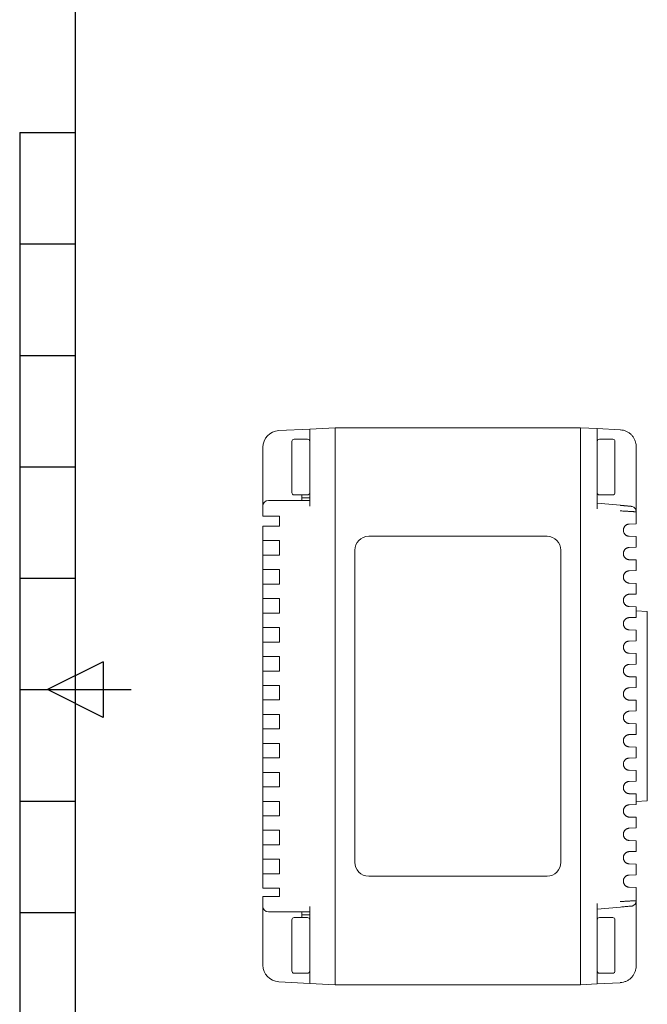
# Model space of a CAD drawing. Header units: millimetres. Extents: x 0 to 420, y 0 to 297.
# Tile 6 of 46: x 5 to 61, y 120 to 209. Entities that reach past the tile are written whole.
import ezdxf

# ---------------------------------------------------------------- set-up
doc = ezdxf.new("R2010")
doc.units = ezdxf.units.MM
doc.layers.add('1', color=7, linetype='Continuous', true_color=0xffffff)

msp = doc.modelspace()

# ---------------------------------------------------------------- linework, layer by layer
at = {"layer": '1', "color": 18, "linetype": 'Continuous', "lineweight": 25}
for p, q in [((10, 10), (10, 287)), ((5, 198.5), (5, 98.5)), ((5, 198.5), (10, 198.5)), ((5, 188.5), (10, 188.5)), ((5, 178.5), (10, 178.5)), ((5, 168.5), (10, 168.5)), ((5, 158.5), (10, 158.5)), ((12.5, 151), (7.5, 148.5)), ((12.5, 151), (12.5, 146)), ((5, 148.5), (15, 148.5)), ((12.5, 146), (7.5, 148.5)), ((5, 138.5), (10, 138.5)), ((5, 128.5), (10, 128.5))]:
    msp.add_line(p, q, dxfattribs=at)
at = {"layer": '1', "color": 250, "linetype": 'Continuous', "lineweight": 13}
for p, q in [((31.026, 171.889), (28.248, 171.744)), ((31.026, 171.889), (32.176, 171.949)), ((32.176, 171.949), (33.326, 172.01)), ((33.326, 172.01), (55.326, 172.01)), ((55.326, 172.01), (56.826, 171.931)), ((58.905, 171.822), (56.826, 171.931)), ((26.826, 170.246), (26.826, 168.474)), ((60.326, 170.324), (60.326, 168.474)), ((31.026, 165.474), (28.274, 165.474)), ((26.826, 164.074), (26.826, 164.974)), ((58.923, 165.041), (56.826, 165.224)), ((58.922, 165.041), (59.87, 164.958)), ((60.326, 164.46), (60.326, 163.381)), ((26.826, 161.87), (26.826, 163.17)), ((60.326, 162.238), (60.326, 161.281)), ((26.826, 159.27), (26.826, 160.57)), ((60.326, 160.138), (60.326, 159.181)), ((26.826, 156.67), (26.826, 157.97)), ((60.326, 158.038), (60.326, 157.081)), ((60.326, 155.938), (60.326, 154.981)), ((26.826, 154.07), (26.826, 155.37)), ((60.326, 153.838), (60.326, 152.881)), ((26.826, 151.47), (26.826, 152.77)), ((60.326, 151.738), (60.326, 150.781)), ((26.826, 148.87), (26.826, 150.17)), ((60.326, 149.638), (60.326, 148.681)), ((26.826, 146.27), (26.826, 147.57)), ((60.326, 147.538), (60.326, 146.581)), ((26.826, 143.67), (26.826, 144.97)), ((60.326, 145.439), (60.326, 144.481)), ((60.326, 143.339), (60.326, 142.381)), ((26.826, 141.07), (26.826, 142.37)), ((60.326, 141.239), (60.326, 140.281)), ((26.826, 138.47), (26.826, 139.77)), ((60.326, 139.139), (60.326, 138.181)), ((26.826, 135.87), (26.826, 137.17)), ((60.326, 137.039), (60.326, 136.081)), ((26.826, 133.27), (26.826, 134.57)), ((60.326, 134.939), (60.326, 133.981)), ((60.326, 132.839), (60.326, 131.881)), ((26.826, 130.67), (26.826, 131.97)), ((26.826, 129.045), (26.826, 129.945)), ((60.326, 130.739), (60.326, 129.56)), ((59.87, 129.061), (58.922, 128.979)), ((28.274, 128.545), (31.026, 128.545)), ((56.826, 128.795), (58.923, 128.979)), ((26.826, 125.545), (26.826, 123.774)), ((60.326, 125.545), (60.326, 123.695)), ((28.248, 122.276), (31.026, 122.13)), ((33.326, 122.01), (31.026, 122.13)), ((56.826, 122.088), (58.905, 122.197))]:
    msp.add_line(p, q, dxfattribs=at)
at = {"layer": '1', "color": 250, "linetype": 'Continuous', "lineweight": 18}
for p, q in [((28.248, 171.744), (31.026, 171.889)), ((31.026, 171.889), (33.326, 172.01)), ((31.026, 171.889), (31.026, 167.895)), ((33.326, 172.01), (55.326, 172.01)), ((55.326, 172.01), (55.326, 172.01)), ((55.326, 172.01), (56.826, 171.931)), ((56.826, 171.931), (58.905, 171.822)), ((56.826, 171.931), (56.826, 167.937)), ((29.426, 168.474), (29.426, 170.774)), ((30.826, 170.974), (29.626, 170.974)), ((58.226, 170.974), (57.026, 170.974)), ((58.426, 168.474), (58.426, 170.774)), ((26.826, 168.474), (26.826, 170.246)), ((60.326, 170.324), (60.322, 170.324)), ((60.326, 170.324), (60.326, 168.474)), ((26.826, 164.974), (26.826, 168.474)), ((29.426, 168.474), (29.426, 166.174)), ((33.326, 168.01), (33.326, 168.015)), ((33.326, 126.006), (33.326, 168.01)), ((55.326, 168.01), (55.326, 168.015)), ((55.326, 126.01), (55.326, 168.01)), ((56.826, 164.725), (56.826, 167.937)), ((58.426, 168.474), (58.426, 166.174)), ((60.326, 168.474), (60.326, 164.46)), ((31.026, 167.895), (31.026, 164.974)), ((28.274, 165.474), (27.326, 165.474)), ((31.026, 165.474), (28.274, 165.474)), ((29.626, 165.974), (30.826, 165.974)), ((30.326, 165.974), (30.326, 165.724)), ((30.326, 165.724), (31.026, 165.724)), ((30.326, 165.724), (30.326, 165.474)), ((57.026, 165.974), (58.226, 165.974)), ((26.826, 164.074), (26.826, 164.974)), ((58.922, 165.041), (56.826, 165.224)), ((58.926, 165.032), (58.922, 165.041)), ((60.326, 164.46), (60.326, 163.381)), ((28.248, 164.074), (26.826, 164.074)), ((28.326, 164.074), (28.248, 164.074)), ((28.326, 163.17), (28.326, 164.074)), ((26.826, 163.17), (28.248, 163.17)), ((26.826, 163.17), (26.826, 161.87)), ((28.248, 163.17), (28.326, 163.17)), ((60.326, 163.381), (59.707, 163.359)), ((26.826, 160.57), (26.826, 161.87)), ((28.248, 161.87), (26.826, 161.87)), ((28.326, 161.87), (28.248, 161.87)), ((28.326, 160.57), (28.326, 161.87)), ((52.326, 162.26), (36.326, 162.26)), ((60.326, 162.238), (59.707, 162.26)), ((60.326, 162.238), (60.326, 161.281)), ((35.076, 161.01), (35.076, 133.01)), ((53.576, 133.01), (53.576, 161.01)), ((60.326, 161.281), (59.707, 161.259)), ((26.826, 160.57), (28.248, 160.57)), ((26.826, 159.27), (26.826, 160.57)), ((28.248, 160.57), (28.326, 160.57)), ((60.326, 160.138), (59.707, 160.16)), ((60.326, 160.138), (60.326, 159.181)), ((26.826, 157.97), (26.826, 159.27)), ((28.248, 159.27), (26.826, 159.27)), ((28.248, 159.27), (28.326, 159.27)), ((28.326, 157.97), (28.326, 159.27)), ((60.326, 159.181), (59.707, 159.159)), ((26.826, 157.97), (28.248, 157.97)), ((26.826, 156.67), (26.826, 157.97)), ((28.248, 157.97), (28.326, 157.97)), ((60.326, 158.038), (59.707, 158.06)), ((60.326, 158.038), (60.326, 157.081)), ((26.826, 155.37), (26.826, 156.67)), ((28.248, 156.67), (26.826, 156.67)), ((28.248, 156.67), (28.326, 156.67)), ((28.326, 155.37), (28.326, 156.67)), ((60.326, 157.081), (59.707, 157.059)), ((60.326, 155.938), (59.707, 155.96)), ((60.326, 155.938), (60.326, 154.981)), ((61.326, 155.51), (60.326, 155.562)), ((26.826, 155.37), (28.248, 155.37)), ((26.826, 154.07), (26.826, 155.37)), ((28.248, 155.37), (28.326, 155.37)), ((60.326, 154.981), (59.707, 154.959)), ((61.326, 155.51), (61.326, 138.51)), ((26.826, 152.77), (26.826, 154.07)), ((28.248, 154.07), (26.826, 154.07)), ((28.248, 154.07), (28.326, 154.07)), ((28.326, 152.77), (28.326, 154.07)), ((60.326, 153.838), (59.707, 153.86)), ((60.326, 153.838), (60.326, 152.881)), ((26.826, 152.77), (28.248, 152.77)), ((26.826, 151.47), (26.826, 152.77)), ((28.248, 152.77), (28.326, 152.77)), ((60.326, 152.881), (59.707, 152.859)), ((26.826, 150.17), (26.826, 151.47)), ((28.248, 151.47), (26.826, 151.47)), ((28.248, 151.47), (28.326, 151.47)), ((28.326, 150.17), (28.326, 151.47)), ((60.326, 151.738), (59.707, 151.76)), ((60.326, 151.738), (60.326, 150.781)), ((60.326, 150.781), (59.707, 150.759)), ((26.826, 150.17), (28.248, 150.17)), ((26.826, 148.87), (26.826, 150.17)), ((28.248, 150.17), (28.326, 150.17)), ((60.326, 149.638), (59.707, 149.66)), ((60.326, 149.638), (60.326, 148.681)), ((26.826, 147.57), (26.826, 148.87)), ((28.248, 148.87), (26.826, 148.87)), ((28.248, 148.87), (28.326, 148.87)), ((28.326, 147.57), (28.326, 148.87)), ((60.326, 148.681), (59.707, 148.659)), ((26.826, 147.57), (28.248, 147.57)), ((26.826, 146.27), (26.826, 147.57)), ((28.248, 147.57), (28.326, 147.57)), ((60.326, 147.538), (59.707, 147.56)), ((60.326, 147.538), (60.326, 146.581)), ((26.826, 144.97), (26.826, 146.27)), ((28.248, 146.27), (26.826, 146.27)), ((28.248, 146.27), (28.326, 146.27)), ((28.326, 144.97), (28.326, 146.27)), ((60.326, 146.581), (59.707, 146.559)), ((26.826, 144.97), (28.248, 144.97)), ((26.826, 143.67), (26.826, 144.97)), ((28.248, 144.97), (28.326, 144.97)), ((60.326, 145.438), (59.707, 145.46)), ((60.326, 145.438), (60.326, 144.481)), ((60.326, 144.481), (59.707, 144.459)), ((26.826, 142.37), (26.826, 143.67)), ((28.248, 143.67), (26.826, 143.67)), ((28.248, 143.67), (28.326, 143.67)), ((28.326, 142.37), (28.326, 143.67)), ((60.326, 143.338), (59.707, 143.36)), ((60.326, 143.338), (60.326, 142.381)), ((26.826, 142.37), (28.248, 142.37)), ((26.826, 141.07), (26.826, 142.37)), ((28.248, 142.37), (28.326, 142.37)), ((60.326, 142.381), (59.707, 142.359)), ((26.826, 139.77), (26.826, 141.07)), ((28.248, 141.07), (26.826, 141.07)), ((28.248, 141.07), (28.326, 141.07)), ((28.326, 139.77), (28.326, 141.07)), ((60.326, 141.238), (59.707, 141.26)), ((60.326, 141.238), (60.326, 140.281)), ((26.826, 139.77), (28.248, 139.77)), ((26.826, 138.47), (26.826, 139.77)), ((28.248, 139.77), (28.326, 139.77)), ((60.326, 140.281), (59.707, 140.259)), ((60.326, 139.138), (59.707, 139.16)), ((60.326, 139.138), (60.326, 138.181)), ((26.826, 137.17), (26.826, 138.47)), ((28.248, 138.47), (26.826, 138.47)), ((28.248, 138.47), (28.326, 138.47)), ((28.326, 137.17), (28.326, 138.47)), ((60.326, 138.181), (59.707, 138.159)), ((61.326, 138.51), (60.326, 138.457)), ((26.826, 137.17), (28.248, 137.17)), ((26.826, 135.87), (26.826, 137.17)), ((28.248, 137.17), (28.326, 137.17)), ((60.326, 137.038), (59.707, 137.06)), ((60.326, 137.038), (60.326, 136.081)), ((26.826, 134.57), (26.826, 135.87)), ((28.248, 135.87), (26.826, 135.87)), ((28.248, 135.87), (28.326, 135.87)), ((28.326, 134.57), (28.326, 135.87)), ((60.326, 136.081), (59.707, 136.059)), ((26.826, 134.57), (28.248, 134.57)), ((26.826, 133.27), (26.826, 134.57)), ((28.248, 134.57), (28.326, 134.57)), ((60.326, 134.938), (59.707, 134.96)), ((60.326, 134.938), (60.326, 133.981)), ((60.326, 133.981), (59.707, 133.959)), ((26.826, 131.97), (26.826, 133.27)), ((28.248, 133.27), (26.826, 133.27)), ((28.248, 133.27), (28.326, 133.27)), ((28.326, 131.97), (28.326, 133.27)), ((60.326, 132.838), (59.707, 132.86)), ((60.326, 132.838), (60.326, 131.881)), ((26.826, 131.97), (28.248, 131.97)), ((26.826, 131.97), (26.826, 130.67)), ((28.326, 131.97), (28.248, 131.97)), ((36.326, 131.76), (52.326, 131.76)), ((60.326, 131.881), (59.707, 131.859)), ((28.248, 130.67), (26.826, 130.67)), ((26.826, 129.945), (28.248, 129.945)), ((26.826, 129.045), (26.826, 129.945)), ((28.248, 130.67), (28.326, 130.67)), ((28.326, 129.945), (28.248, 129.945)), ((28.326, 129.945), (28.326, 130.67)), ((60.326, 130.738), (59.707, 130.76)), ((60.326, 130.738), (60.326, 129.56)), ((26.826, 125.545), (26.826, 129.045)), ((31.026, 129.045), (31.026, 126.125)), ((56.826, 126.083), (56.826, 129.295)), ((60.326, 129.56), (60.326, 125.545)), ((27.326, 128.545), (28.274, 128.545)), ((28.274, 128.545), (31.026, 128.545)), ((30.326, 128.545), (30.326, 128.295)), ((30.326, 128.295), (30.326, 128.045)), ((30.326, 128.295), (31.026, 128.295)), ((56.826, 128.795), (58.922, 128.979)), ((58.922, 128.979), (58.926, 128.987)), ((29.426, 125.545), (29.426, 127.845)), ((30.826, 128.045), (29.626, 128.045)), ((58.226, 128.045), (57.026, 128.045)), ((58.426, 125.545), (58.426, 127.845)), ((26.826, 123.774), (26.826, 125.545)), ((29.426, 125.545), (29.426, 123.245)), ((31.026, 126.125), (31.026, 122.13)), ((55.326, 126.01), (55.326, 126.004)), ((56.826, 126.083), (56.826, 122.088)), ((58.426, 125.545), (58.426, 123.245)), ((60.326, 125.545), (60.326, 123.695)), ((29.626, 123.045), (30.826, 123.045)), ((57.026, 123.045), (58.226, 123.045)), ((60.326, 123.695), (60.322, 123.695)), ((31.026, 122.13), (28.248, 122.276)), ((33.326, 122.01), (31.026, 122.13)), ((33.326, 122.01), (33.326, 122.01)), ((33.326, 122.01), (55.326, 122.01)), ((55.326, 122.01), (56.826, 122.088)), ((58.905, 122.197), (56.826, 122.088))]:
    msp.add_line(p, q, dxfattribs=at)
at = {"layer": '1', "color": 250, "linetype": 'Continuous', "lineweight": 13}
for centre, start, end in [((28.326, 170.246), 93, 180), ((28.326, 123.774), 180, 267)]:
    msp.add_arc(centre, 1.5, start, end, dxfattribs=at)
at = {"layer": '1', "color": 250, "linetype": 'Continuous', "lineweight": 18}
for centre, radius, start, end in [((28.326, 170.246), 1.5, 93, 180), ((29.626, 170.774), 0.2, 90, 180), ((30.826, 170.774), 0.2, 0, 90), ((57.026, 170.774), 0.2, 90, 180), ((58.226, 170.774), 0.2, 0, 90), ((29.626, 166.174), 0.2, 180, 270), ((30.826, 166.174), 0.2, 270, 0), ((57.026, 166.174), 0.2, 180, 270), ((58.226, 166.174), 0.2, 270, 0), ((27.326, 164.974), 0.5, 90, 180), ((59.826, 164.46), 0.5, 0, 74.68975), ((36.326, 161.01), 1.25, 90, 180), ((52.326, 161.01), 1.25, 0, 90), ((36.326, 133.01), 1.25, 180, 270), ((52.326, 133.01), 1.25, 270, 0), ((27.326, 129.045), 0.5, 180, 270), ((59.826, 129.56), 0.5, 285.30762, 0), ((29.626, 127.845), 0.2, 90, 180), ((30.826, 127.845), 0.2, 0, 90), ((57.026, 127.845), 0.2, 90, 180), ((58.226, 127.845), 0.2, 0, 90), ((28.326, 123.774), 1.5, 180, 267), ((29.626, 123.245), 0.2, 180, 270), ((30.826, 123.245), 0.2, 270, 0), ((57.026, 123.245), 0.2, 180, 270), ((58.226, 123.245), 0.2, 270, 0)]:
    msp.add_arc(centre, radius, start, end, dxfattribs=at)
for centre, major_axis, start_param, end_param in [((58.879, 171.323), (0.026, 0.499), 6.104047, 6.283185), ((58.879, 122.697), (0.026, -0.499), 0, 0.179138)]:
    msp.add_ellipse(centre, major_axis=major_axis, ratio=0.087037, start_param=start_param, end_param=end_param, dxfattribs=at)
for points, knots in [([(33.326, 172.01), (33.326, 172.009), (33.326, 171.905), (33.326, 171.504), (33.326, 171.208), (33.326, 170.469), (33.326, 170.026), (33.326, 169.06), (33.326, 168.538), (33.326, 168.015)], [0, 0, 0, 0, 0.25, 0.25, 0.5, 0.5, 0.75, 0.75, 1, 1, 1, 1]), ([(55.326, 168.015), (55.326, 168.538), (55.326, 169.06), (55.326, 170.026), (55.326, 170.469), (55.326, 171.208), (55.326, 171.504), (55.326, 171.904), (55.326, 172.009), (55.326, 172.01)], [0, 0, 0, 0, 0.25, 0.25, 0.5, 0.5, 0.75, 0.75, 1, 1, 1, 1]), ([(60.322, 170.324), (60.322, 170.42), (60.304, 170.607), (60.225, 170.881), (60.095, 171.133), (59.92, 171.357), (59.706, 171.544), (59.461, 171.687), (59.193, 171.781), (59.007, 171.808), (58.912, 171.814)], [0, 0, 0, 0, 0.125023, 0.250061, 0.375096, 0.500112, 0.625104, 0.750075, 0.875034, 1, 1, 1, 1]), ([(59.958, 164.942), (59.957, 164.942), (59.906, 164.947), (59.678, 164.967), (59.333, 164.997), (59.07, 165.02), (58.926, 165.032)], [0, 0, 0, 0, 0.249994, 0.499988, 0.749991, 1, 1, 1, 1]), ([(58.926, 128.987), (59.07, 129), (59.333, 129.023), (59.678, 129.053), (59.906, 129.073), (59.956, 129.077), (59.958, 129.077)], [0, 0, 0, 0, 0.250008, 0.500012, 0.750005, 1, 1, 1, 1]), ([(33.326, 126.006), (33.326, 125.483), (33.326, 124.96), (33.326, 123.994), (33.326, 123.551), (33.326, 122.812), (33.326, 122.516), (33.326, 122.115), (33.326, 122.01), (33.326, 122.01)], [0, 0, 0, 0, 0.25, 0.25, 0.5, 0.5, 0.75, 0.75, 1, 1, 1, 1]), ([(55.326, 122.01), (55.326, 122.01), (55.326, 122.115), (55.326, 122.516), (55.326, 122.812), (55.326, 123.551), (55.326, 123.994), (55.326, 124.959), (55.326, 125.482), (55.326, 126.004)], [0, 0, 0, 0, 0.25, 0.25, 0.5, 0.5, 0.75, 0.75, 1, 1, 1, 1]), ([(58.912, 122.206), (59.007, 122.211), (59.193, 122.239), (59.461, 122.333), (59.706, 122.475), (59.92, 122.662), (60.095, 122.886), (60.225, 123.139), (60.304, 123.412), (60.322, 123.6), (60.322, 123.695)], [0, 0, 0, 0, 0.124967, 0.249927, 0.374898, 0.49989, 0.624906, 0.749941, 0.874979, 1, 1, 1, 1])]:
    msp.add_open_spline(points, degree=3, knots=knots, dxfattribs=at)
for points in [[(60.326, 164.46), (60.326, 164.46), (60.322, 164.46), (60.302, 164.461), (60.268, 164.463), (60.222, 164.466), (60.164, 164.469), (60.093, 164.473), (60.011, 164.478), (59.919, 164.484), (59.816, 164.49), (59.705, 164.496), (59.586, 164.503), (59.46, 164.51), (59.329, 164.518), (59.192, 164.526), (59.05, 164.534), (58.953, 164.54), (58.905, 164.543)], [(59.707, 162.26), (59.685, 162.261), (59.641, 162.265), (59.577, 162.279), (59.516, 162.3), (59.458, 162.328), (59.405, 162.362), (59.355, 162.402), (59.31, 162.448), (59.271, 162.5), (59.237, 162.555), (59.211, 162.615), (59.191, 162.678), (59.179, 162.743), (59.175, 162.81), (59.179, 162.876), (59.191, 162.941), (59.21, 163.004), (59.237, 163.064), (59.271, 163.12), (59.31, 163.171), (59.355, 163.217), (59.405, 163.257), (59.458, 163.291), (59.516, 163.319), (59.577, 163.34), (59.641, 163.354), (59.685, 163.359), (59.707, 163.359)], [(59.707, 160.16), (59.685, 160.161), (59.641, 160.165), (59.577, 160.179), (59.516, 160.2), (59.458, 160.228), (59.405, 160.262), (59.355, 160.302), (59.31, 160.348), (59.271, 160.4), (59.237, 160.455), (59.211, 160.515), (59.191, 160.578), (59.179, 160.643), (59.175, 160.71), (59.179, 160.776), (59.191, 160.841), (59.21, 160.904), (59.237, 160.964), (59.271, 161.02), (59.31, 161.071), (59.355, 161.117), (59.405, 161.157), (59.458, 161.191), (59.516, 161.219), (59.577, 161.24), (59.641, 161.254), (59.685, 161.259), (59.707, 161.259)], [(59.707, 158.06), (59.685, 158.061), (59.641, 158.065), (59.577, 158.079), (59.516, 158.1), (59.458, 158.128), (59.405, 158.162), (59.355, 158.202), (59.31, 158.248), (59.271, 158.3), (59.237, 158.355), (59.211, 158.415), (59.191, 158.478), (59.179, 158.543), (59.175, 158.61), (59.179, 158.676), (59.191, 158.741), (59.21, 158.804), (59.237, 158.864), (59.271, 158.92), (59.31, 158.971), (59.355, 159.017), (59.405, 159.057), (59.458, 159.091), (59.516, 159.119), (59.577, 159.14), (59.641, 159.154), (59.685, 159.159), (59.707, 159.159)], [(59.707, 155.96), (59.685, 155.961), (59.641, 155.965), (59.577, 155.979), (59.516, 156), (59.458, 156.028), (59.405, 156.062), (59.355, 156.102), (59.31, 156.148), (59.271, 156.2), (59.237, 156.255), (59.211, 156.315), (59.191, 156.378), (59.179, 156.443), (59.175, 156.51), (59.179, 156.576), (59.191, 156.641), (59.21, 156.704), (59.237, 156.764), (59.271, 156.82), (59.31, 156.871), (59.355, 156.917), (59.405, 156.957), (59.458, 156.991), (59.516, 157.019), (59.577, 157.04), (59.641, 157.054), (59.685, 157.059), (59.707, 157.059)], [(59.707, 153.86), (59.685, 153.861), (59.641, 153.865), (59.577, 153.879), (59.516, 153.9), (59.458, 153.928), (59.405, 153.962), (59.355, 154.002), (59.31, 154.048), (59.271, 154.1), (59.237, 154.155), (59.211, 154.215), (59.191, 154.278), (59.179, 154.343), (59.175, 154.41), (59.179, 154.476), (59.191, 154.541), (59.21, 154.604), (59.237, 154.664), (59.271, 154.72), (59.31, 154.771), (59.355, 154.817), (59.405, 154.857), (59.458, 154.891), (59.516, 154.919), (59.577, 154.94), (59.641, 154.954), (59.685, 154.959), (59.707, 154.959)], [(59.707, 151.76), (59.685, 151.761), (59.641, 151.765), (59.577, 151.779), (59.516, 151.8), (59.458, 151.828), (59.405, 151.862), (59.355, 151.902), (59.31, 151.948), (59.271, 152), (59.237, 152.055), (59.211, 152.115), (59.191, 152.178), (59.179, 152.243), (59.175, 152.31), (59.179, 152.376), (59.191, 152.441), (59.21, 152.504), (59.237, 152.564), (59.271, 152.62), (59.31, 152.671), (59.355, 152.717), (59.405, 152.757), (59.458, 152.791), (59.516, 152.819), (59.577, 152.84), (59.641, 152.854), (59.685, 152.859), (59.707, 152.859)], [(59.707, 149.66), (59.685, 149.661), (59.641, 149.665), (59.577, 149.679), (59.516, 149.7), (59.458, 149.728), (59.405, 149.762), (59.355, 149.802), (59.31, 149.848), (59.271, 149.9), (59.237, 149.955), (59.211, 150.015), (59.191, 150.078), (59.179, 150.143), (59.175, 150.21), (59.179, 150.276), (59.191, 150.341), (59.21, 150.404), (59.237, 150.464), (59.271, 150.52), (59.31, 150.571), (59.355, 150.617), (59.405, 150.657), (59.458, 150.691), (59.516, 150.719), (59.577, 150.74), (59.641, 150.754), (59.685, 150.759), (59.707, 150.759)], [(59.707, 147.56), (59.685, 147.561), (59.641, 147.565), (59.577, 147.579), (59.516, 147.6), (59.458, 147.628), (59.405, 147.662), (59.355, 147.702), (59.31, 147.748), (59.271, 147.8), (59.237, 147.855), (59.211, 147.915), (59.191, 147.978), (59.179, 148.043), (59.175, 148.11), (59.179, 148.176), (59.191, 148.241), (59.21, 148.304), (59.237, 148.364), (59.271, 148.42), (59.31, 148.471), (59.355, 148.517), (59.405, 148.557), (59.458, 148.591), (59.516, 148.619), (59.577, 148.64), (59.641, 148.654), (59.685, 148.659), (59.707, 148.659)], [(59.707, 145.46), (59.685, 145.461), (59.641, 145.465), (59.577, 145.479), (59.516, 145.5), (59.458, 145.528), (59.405, 145.562), (59.355, 145.602), (59.31, 145.648), (59.271, 145.7), (59.237, 145.755), (59.211, 145.815), (59.191, 145.878), (59.179, 145.943), (59.175, 146.01), (59.179, 146.076), (59.191, 146.141), (59.21, 146.204), (59.237, 146.264), (59.271, 146.32), (59.31, 146.371), (59.355, 146.417), (59.405, 146.457), (59.458, 146.491), (59.516, 146.519), (59.577, 146.54), (59.641, 146.554), (59.685, 146.559), (59.707, 146.559)], [(59.707, 143.36), (59.685, 143.361), (59.641, 143.365), (59.577, 143.379), (59.516, 143.4), (59.458, 143.428), (59.405, 143.462), (59.355, 143.502), (59.31, 143.548), (59.271, 143.6), (59.237, 143.655), (59.211, 143.715), (59.191, 143.778), (59.179, 143.843), (59.175, 143.91), (59.179, 143.976), (59.191, 144.041), (59.21, 144.104), (59.237, 144.164), (59.271, 144.22), (59.31, 144.271), (59.355, 144.317), (59.405, 144.357), (59.458, 144.391), (59.516, 144.419), (59.577, 144.44), (59.641, 144.454), (59.685, 144.459), (59.707, 144.459)], [(59.707, 141.26), (59.685, 141.261), (59.641, 141.265), (59.577, 141.279), (59.516, 141.3), (59.458, 141.328), (59.405, 141.362), (59.355, 141.402), (59.31, 141.448), (59.271, 141.5), (59.237, 141.555), (59.211, 141.615), (59.191, 141.678), (59.179, 141.743), (59.175, 141.81), (59.179, 141.876), (59.191, 141.941), (59.21, 142.004), (59.237, 142.064), (59.271, 142.12), (59.31, 142.171), (59.355, 142.217), (59.405, 142.257), (59.458, 142.291), (59.516, 142.319), (59.577, 142.34), (59.641, 142.354), (59.685, 142.359), (59.707, 142.359)], [(59.707, 139.16), (59.685, 139.161), (59.641, 139.165), (59.577, 139.179), (59.516, 139.2), (59.458, 139.228), (59.405, 139.262), (59.355, 139.302), (59.31, 139.348), (59.271, 139.4), (59.237, 139.455), (59.211, 139.515), (59.191, 139.578), (59.179, 139.643), (59.175, 139.71), (59.179, 139.776), (59.191, 139.841), (59.21, 139.904), (59.237, 139.964), (59.271, 140.02), (59.31, 140.071), (59.355, 140.117), (59.405, 140.157), (59.458, 140.191), (59.516, 140.219), (59.577, 140.24), (59.641, 140.254), (59.685, 140.259), (59.707, 140.259)], [(59.707, 137.06), (59.685, 137.061), (59.641, 137.065), (59.577, 137.079), (59.516, 137.1), (59.458, 137.128), (59.405, 137.162), (59.355, 137.202), (59.31, 137.248), (59.271, 137.3), (59.237, 137.355), (59.211, 137.415), (59.191, 137.478), (59.179, 137.543), (59.175, 137.61), (59.179, 137.676), (59.191, 137.741), (59.21, 137.804), (59.237, 137.864), (59.271, 137.92), (59.31, 137.971), (59.355, 138.017), (59.405, 138.057), (59.458, 138.091), (59.516, 138.119), (59.577, 138.14), (59.641, 138.154), (59.685, 138.159), (59.707, 138.159)], [(59.707, 134.96), (59.685, 134.961), (59.641, 134.965), (59.577, 134.979), (59.516, 135), (59.458, 135.028), (59.405, 135.062), (59.355, 135.102), (59.31, 135.148), (59.271, 135.2), (59.237, 135.255), (59.211, 135.315), (59.191, 135.378), (59.179, 135.443), (59.175, 135.51), (59.179, 135.576), (59.191, 135.641), (59.21, 135.704), (59.237, 135.764), (59.271, 135.82), (59.31, 135.871), (59.355, 135.917), (59.405, 135.957), (59.458, 135.991), (59.516, 136.019), (59.577, 136.04), (59.641, 136.054), (59.685, 136.059), (59.707, 136.059)], [(59.707, 132.86), (59.685, 132.861), (59.641, 132.865), (59.577, 132.879), (59.516, 132.9), (59.458, 132.928), (59.405, 132.962), (59.355, 133.002), (59.31, 133.048), (59.271, 133.1), (59.237, 133.155), (59.211, 133.215), (59.191, 133.278), (59.179, 133.343), (59.175, 133.41), (59.179, 133.476), (59.191, 133.541), (59.21, 133.604), (59.237, 133.664), (59.271, 133.72), (59.31, 133.771), (59.355, 133.817), (59.405, 133.857), (59.458, 133.891), (59.516, 133.919), (59.577, 133.94), (59.641, 133.954), (59.685, 133.959), (59.707, 133.959)], [(59.707, 130.76), (59.685, 130.761), (59.641, 130.765), (59.577, 130.779), (59.516, 130.8), (59.458, 130.828), (59.405, 130.862), (59.355, 130.902), (59.31, 130.948), (59.271, 131), (59.237, 131.055), (59.211, 131.115), (59.191, 131.178), (59.179, 131.243), (59.175, 131.31), (59.179, 131.376), (59.191, 131.441), (59.21, 131.504), (59.237, 131.564), (59.271, 131.62), (59.31, 131.671), (59.355, 131.717), (59.405, 131.757), (59.458, 131.791), (59.516, 131.819), (59.577, 131.84), (59.641, 131.854), (59.685, 131.859), (59.707, 131.859)], [(58.905, 129.477), (58.953, 129.479), (59.048, 129.485), (59.187, 129.493), (59.323, 129.501), (59.455, 129.509), (59.581, 129.516), (59.7, 129.523), (59.812, 129.53), (59.915, 129.536), (60.007, 129.541), (60.09, 129.546), (60.161, 129.55), (60.22, 129.553), (60.267, 129.556), (60.301, 129.558), (60.322, 129.559), (60.326, 129.56), (60.326, 129.56)]]:
    msp.add_open_spline(points, degree=3, dxfattribs=at)

doc.saveas('drawing.dxf')
